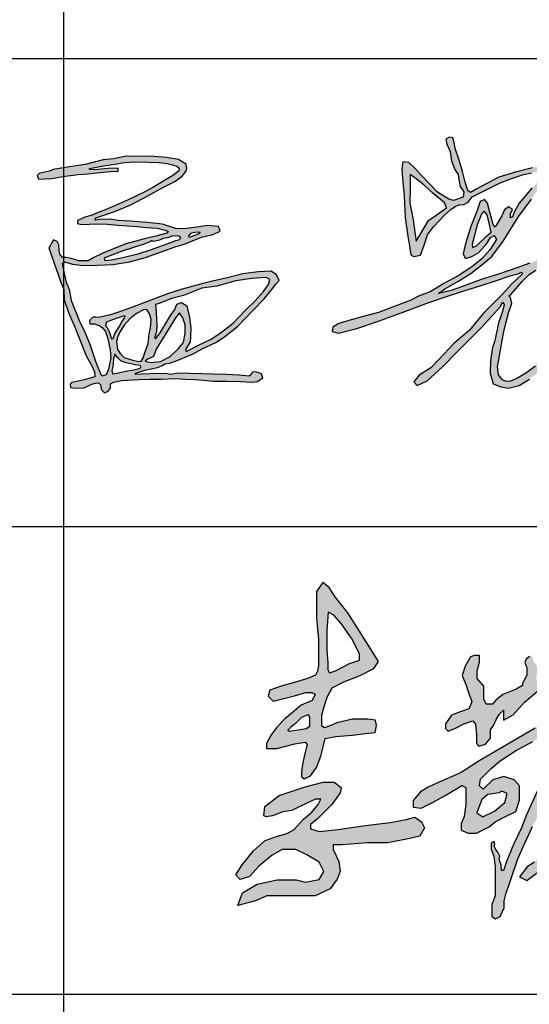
# Model space of a CAD drawing. Extents: x -302077 to 107904, y -9283 to 295706.
# Tile 182 of 256: x 105211 to 106083, y 2900 to 4583. Entities that reach past the tile are written whole.
import ezdxf

# ---------------------------------------------------------------- set-up
doc = ezdxf.new("R2010")
doc.units = 0
doc.header["$LTSCALE"] = 500
doc.header["$MEASUREMENT"] = 0
doc.layers.get('0').update_dxf_attribs({"linetype": 'CONTINUOUS'})
doc.layers.add('PUB_TITLE', color=4, linetype='CONTINUOUS')

# ---------------------------------------------------------------- blocks, each defined once
blk = doc.blocks.new('李敬辉')
h = blk.add_hatch(color=3)
h.paths.add_polyline_path([(3996.5, 949.9), (3919.8, 887.2), (3809.5, 793), (3729.9, 732.1), (3679.7, 668.6), (3669.6, 638.7), (3706.9, 622.2), (3817.5, 677.6), (3907.1, 707.5), (3970.1, 727.8), (3990.4, 742.7), (3996.3, 778.5), (4006, 824.1), (4011.9, 887.1), (4025.7, 937.2), (4016.7, 959.1)], flags=16)
h.paths.add_polyline_path([(4032, 1341.1), (3905.5, 1269.8), (3844.2, 1178.4), (3835.4, 1138.4), (3884.2, 1155.9), (3964.4, 1209.7), (4023.3, 1252.2), (4055.8, 1307.3)], flags=16)
h.paths.add_polyline_path([(3256.3, 1743.5), (3239.1, 1695.7), (3257.9, 1665.2), (3275.4, 1637), (3275.4, 1590.6), (3284.3, 1520.3), (3276.6, 1463.7), (3258.6, 1420.5), (3246.5, 1391.6), (3212.2, 1376.8), (3163.3, 1376.8), (3103.4, 1398.7), (3077.6, 1426.3), (3069.2, 1468.8), (3038.3, 1468.8), (3013.8, 1452.7), (3013.8, 1416), (3040.2, 1372.9), (3083, 1316.6), (3111.4, 1294.8), (3148.5, 1294.8), (3188, 1305.9), (3207.8, 1305.9), (3215.4, 1290.2), (3199.2, 1250.7), (3129, 1162.9), (3065.7, 1116.9), (3031.3, 1079.7), (2990.2, 1019.6), (2990.2, 980), (3002.5, 969.3), (3034.7, 1019.6), (3096.3, 1076.4), (3141.9, 1114.3), (3172.4, 1137.8), (3187.9, 1149.8), (3209.3, 1171.5), (3205.4, 1144.7), (3186.4, 1107.1), (3176.2, 1077.5), (3105.4, 1013.1), (3024.6, 946.4), (2961.7, 885.9), (2916.4, 845.5), (2879.9, 812.4), (2856.7, 773.9), (2851.3, 744.4), (2868, 729.6), (2913.9, 771), (3024.2, 863.9), (3095, 923.4), (3162.2, 988.1), (3199.8, 1041), (3221.7, 1053.5), (3242.8, 1066.7), (3269.9, 1066.7), (3247.3, 1030.3), (3206.2, 959.7), (3152.3, 892.8), (3048, 780.3), (2914.6, 624.9), (2820, 519.2), (2736.4, 377.1), (2707.5, 319.9), (2707.5, 271.6), (2718.3, 252.8), (2745.4, 249.2), (2858.1, 362.6), (2963.1, 494.8), (3040.7, 600.9), (3088, 652.1), (3116.2, 687.2), (3154.3, 721.3), (3169.9, 721.3), (3184.2, 707), (3175.2, 659.2), (3160, 608.6), (3147.2, 547.3), (3102.5, 439.3), (3102.5, 399.1), (3135.4, 384.2), (3182.1, 435.1), (3275.5, 581.1), (3338.1, 676.3), (3378.2, 765.6), (3378.2, 823.2), (3364, 834.1), (3343.1, 814.9), (3312.2, 748.1), (3274.6, 693.8), (3249.6, 663.8), (3233.7, 663.8), (3233.7, 706.9), (3217.9, 760.5), (3202.3, 787), (3172.4, 798.6), (3152.8, 811.7), (3179, 841.9), (3250.3, 928.9), (3319.2, 1012.8), (3341.3, 1063.1), (3341.3, 1107), (3311.2, 1129.8), (3281.9, 1136.6), (3265.6, 1130.9), (3253.7, 1147.7), (3273.4, 1224.7), (3292.3, 1258.9), (3300.9, 1289.2), (3335.2, 1337.8), (3426.7, 1418.5), (3514.9, 1502.1), (3559.8, 1542.1), (3577.8, 1591.9), (3558.2, 1616.4), (3526.3, 1589.5), (3483.8, 1557.6), (3439.6, 1527.4), (3401.2, 1491.4), (3374.2, 1468.6), (3349.7, 1456.3), (3337.5, 1471.8), (3337.5, 1533.9), (3337.5, 1591.2), (3327.7, 1652.9), (3312, 1690.3), (3293.1, 1724.5)])
h.paths.add_polyline_path([(2399.1, 950), (2324.1, 885.6), (2291.8, 840.4), (2298.3, 804.1), (2329.9, 753.2), (2348.1, 743.8), (2366.9, 785.4), (2388.6, 842.2), (2407.9, 897.9), (2407.9, 924.2), (2407.9, 940)], flags=16)
h.paths.add_polyline_path([(2725.7, 1379), (2627.5, 1264.2), (2489.2, 1112.6), (2318.3, 957.3), (2225.5, 889.5), (2164.9, 831.4), (2104.2, 784), (1996.8, 689), (2046.4, 668.3), (2183.7, 745.8), (2217.7, 770), (2263.7, 715.8), (2286.8, 695.6), (2286.8, 668.1), (2279.1, 640.7), (2241.6, 583.9), (2112.4, 460.7), (2008.5, 361.2), (1921.1, 281.2), (1873.5, 252), (1823.9, 185.9), (1871.5, 163.6), (1991.1, 251), (2139.4, 383.4), (2206.8, 457.7), (2250.4, 499.7), (2296, 552), (2320.7, 577.4), (2342.9, 577.4), (2377.1, 502.7), (2447.9, 397.1), (2527.5, 290.4), (2627.4, 188.8), (2710.2, 140.2), (2783.6, 107.8), (2853.8, 101.2), (2831.8, 151.6), (2737.5, 216.1), (2653, 296.3), (2536.3, 404.1), (2475, 501.9), (2432.5, 579.3), (2413.4, 645.4), (2403.8, 683.6), (2436.7, 807.2), (2460.6, 906.3), (2469.3, 996.4), (2496.6, 1033.1), (2598.2, 1129.4), (2672.2, 1199.7), (2749.1, 1286.2), (2776.5, 1328.9), (2776.5, 1380.6)])
h.paths.add_polyline_path([(1689.9, 731.3), (1619.3, 718.8), (1581.1, 687.5), (1558.3, 632.3), (1548.1, 601.5), (1587.4, 575.9), (1663.1, 612.3), (1728.6, 668.7), (1745.1, 726.2), (1710.4, 741.5)], flags=16)
h.paths.add_polyline_path([(1183.5, 736.1), (1135.3, 680.4), (1135.3, 637.9), (1187.9, 631.1), (1265.4, 671.1), (1343.6, 713.6), (1415.6, 756.7), (1451.9, 777.3), (1476.9, 766.1), (1476.9, 656.6), (1466.1, 576.7), (1445.6, 528.9), (1445.6, 488.6), (1491.6, 468.7), (1546.4, 468.7), (1627.3, 509.5), (1666.3, 542.2), (1715.8, 568.7), (1800, 610.5), (1823.7, 682.5), (1823.7, 776.5), (1789.4, 814.2), (1723.5, 836.2), (1652.4, 814.2), (1589, 754.2), (1566.5, 775.8), (1572.1, 819.5), (1640.5, 889.1), (1699.3, 937.6), (1799, 1001.9), (1910.2, 1063.5), (1966.9, 1096.7), (2020.9, 1122.3), (2062.9, 1142), (2097.2, 1154.5), (2128.3, 1145.2), (2134.9, 1119.1), (2057.3, 959.5), (1963.6, 793.8), (1869.9, 589), (1838.1, 503.3), (1786.6, 396.8), (1740.7, 285.2), (1721.1, 227.6), (1708.7, 227.6), (1705.4, 264.7), (1693.5, 298.9), (1697.4, 321.2), (1684.3, 345.8), (1673.5, 360.3), (1659.5, 385.2), (1665.7, 400.5), (1660, 414.6), (1640.6, 405.3), (1640.6, 365.8), (1657.3, 320.4), (1666.3, 251.5), (1666.3, 181), (1666.3, 123.1), (1666.3, 64.7), (1644.7, 8.4), (1644.7, -29.4), (1644.7, -68.9), (1667.3, -85.1), (1699.4, -69.4), (1725.7, -14.7), (1725.7, 32.1), (1737.3, 83), (1754.6, 130.3), (1774.9, 189.9), (1813.7, 303.5), (1860.2, 404.2), (1908.2, 512.7), (1944.4, 578.6), (1996.8, 689), (2070.3, 840.5), (2157.7, 998), (2228.2, 1080.9), (2316.4, 1178.2), (2427.8, 1344.3), (2506.4, 1503.7), (2572.1, 1639.4), (2617.3, 1732.8), (2617.3, 1789.9), (2589.4, 1821.2), (2559.7, 1810.5), (2511.1, 1746.3), (2429.5, 1500.9), (2312.8, 1303.1), (2260.4, 1228.8), (2233.1, 1187), (2195.3, 1227.4), (2139.4, 1253.8), (2094.3, 1236.1), (1925.7, 1150.5), (1796.8, 1074.1), (1563.7, 938.6), (1446.2, 861.5), (1288.4, 792.8), (1232.4, 768)])
h.paths.add_polyline_path([(1507.6, 1611.5), (1471.8, 1551.3), (1453.9, 1489.5), (1475.9, 1432), (1499.4, 1368.2), (1516.1, 1322.9), (1506.5, 1297.6), (1495.8, 1275.1), (1446.2, 1256.3), (1384.9, 1233.3), (1346, 1178.4), (1346, 1146.8), (1361.8, 1129.9), (1409.9, 1150.4), (1463, 1178.4), (1522.8, 1196.3), (1539.7, 1176.4), (1546.8, 1106.4), (1546.8, 1050.8), (1561.6, 1031.9), (1604.6, 1046.7), (1636.7, 1085.5), (1636.7, 1138.1), (1655.8, 1165.8), (1674.2, 1205.1), (1692.2, 1237.8), (1720, 1265.6), (1720, 1239.9), (1720, 1200.8), (1783.9, 1235.8), (1857, 1317.1), (1938.4, 1387.1), (2010.5, 1445.7), (2041.4, 1501.3), (2041.4, 1544.5), (1994, 1544.5), (1970.9, 1537.5), (1962, 1517.3), (1962, 1500.9), (1956.3, 1482.4), (1946.3, 1466.7), (1933.5, 1462.8), (1933.5, 1489.1), (1943.5, 1517.3), (1943.5, 1540.4), (1923.9, 1567.6), (1911.8, 1591.4), (1911.8, 1609.9), (1891.5, 1614.5), (1883.6, 1608.8), (1868.4, 1597.3), (1858.9, 1574.8), (1873.1, 1539.8), (1873.1, 1518.3), (1873.1, 1493), (1854.1, 1459.2), (1843.2, 1441.3), (1843.2, 1424.7), (1803.5, 1402), (1716.1, 1368.1), (1670.9, 1330.8), (1650.5, 1304.2), (1608.7, 1304.2), (1594, 1337.6), (1594, 1420.4), (1550.7, 1471), (1550.7, 1520.7), (1566, 1577.6), (1566, 1619.2), (1532.6, 1619.2)], flags=17)
h.paths.add_polyline_path([(168.3, 582.6), (175, 641.6), (267.1, 713.1), (434.8, 770.1), (553.4, 799.2), (623.7, 799.2), (670.1, 766.1), (662.8, 731.6), (607.8, 654.2), (515.7, 562), (470.6, 525.5), (470.6, 498.4), (527.6, 480.5), (649.6, 493.1), (809.4, 516.2), (985.6, 537.9), (1089.2, 557.1), (1146, 573), (1190.3, 543.8), (1208.6, 504.6), (1178.6, 451.1), (1102.6, 432.8), (970.6, 406.1), (837.8, 406.1), (676, 394.3), (617.4, 394.3), (617.4, 362.7), (653.2, 285.8), (662.5, 224), (643.8, 171.5), (596.9, 109.7), (500.3, 64.7), (399.1, 64.7), (276.5, 64.7), (186.7, 64.7), (113.4, 31.9), (0, 0), (30.7, 82.6), (125.2, 138.1), (253.7, 168.3), (377.2, 168.3), (435.3, 152.5), (527.3, 169.1), (556.4, 220.5), (526.5, 281), (446.1, 328.2), (375.6, 363), (287.7, 363), (223, 326.5), (138.4, 258.6), (74.6, 189.8), (15.7, 169.1), (-13.3, 198.9), (28.1, 265.2), (101.1, 355.5), (176.3, 421.5), (249.6, 448.8), (316.6, 466.8), (362, 491.2), (424.3, 559.5), (479, 604.9), (519.7, 656), (537.2, 689.2), (503.4, 689.2), (447.6, 663), (349.8, 615.9), (291.6, 607.2), (224.7, 582.2), (183.9, 575.8)])
h.paths.add_polyline_path([(454.2, 1235.9), (412.6, 1217.6), (373.2, 1179), (341.3, 1152.7), (323.3, 1137), (332.7, 1129.5), (391.2, 1138.8), (442.9, 1147.2), (466.8, 1162.8), (466.8, 1193.3), (466.8, 1220.7), (460.6, 1231.4)], flags=16)
h.paths.add_polyline_path([(584.9, 1900), (575.7, 1780.4), (575.7, 1654), (581.8, 1572.9), (581.8, 1526.9), (593.4, 1507.8), (633.2, 1521), (723.4, 1567.2), (787.9, 1588.9), (787.9, 1628.1), (740.8, 1726.6), (669, 1826.7), (622.6, 1881.6)], flags=16)
h.paths.add_polyline_path([(550.7, 2092.7), (510, 2033.6), (510, 1861.8), (521.2, 1723.2), (521.2, 1632), (521.2, 1554.5), (516.2, 1519.2), (503.1, 1492.2), (450, 1471.6), (373.8, 1446.8), (280.4, 1421.2), (207.1, 1394.8), (197.1, 1357.1), (229.1, 1323.6), (367.4, 1359.2), (439.3, 1380.6), (478.5, 1380.6), (499.6, 1370.1), (481.2, 1327.7), (410.9, 1298.6), (364.9, 1259.2), (303.2, 1209.7), (255.1, 1158.1), (215.5, 1107.2), (185.1, 1049.9), (185.1, 1017.4), (251.5, 1017.4), (369.7, 1047.8), (435.4, 1057.7), (448.1, 1043.5), (431.7, 976.1), (419, 915.1), (412, 871.7), (412, 836.2), (428.7, 822.1), (470.8, 841), (509.9, 894.5), (537.9, 969), (552.2, 1029.1), (565, 1083.3), (635.5, 1094.6), (742.4, 1103.1), (827.4, 1114), (889.7, 1120.5), (898.4, 1166.7), (891.9, 1200.2), (840, 1208), (741.9, 1208), (640, 1183.3), (590.8, 1162.2), (562, 1150.9), (543, 1162.2), (543, 1233.5), (552, 1265.7), (562.9, 1301.8), (577.4, 1349.3), (611.2, 1410.9), (685.9, 1450.1), (791.5, 1489.5), (880.3, 1536), (910.3, 1580.7), (878.4, 1632.1), (784.3, 1783.3), (711.3, 1895.6), (631.1, 2001), (590.4, 2061.4)])
h.paths.add_polyline_path([(4308.8, 1042.2), (4267.9, 1083.5), (4228.5, 1099), (4220.3, 1083), (4248, 1024.7), (4267, 1004.4), (4249.9, 960.1), (4210.1, 930), (4146.3, 875.1), (4101.2, 829.1), (4083.5, 810.5), (4082.6, 840.6), (4090.6, 909.6), (4112.8, 971.1), (4132.3, 1019.7), (4171.2, 1071.9), (4207.1, 1126.4), (4167, 1145.6), (4123.4, 1086.1), (4107.5, 1071.9), (4098.7, 1118.8), (4116.4, 1170.1), (4122.5, 1231), (4220.9, 1309.4), (4284.5, 1383.9), (4311.3, 1410.7), (4299.4, 1453.4), (4268.6, 1464.3), (4255.7, 1436.5), (4233.8, 1405.7), (4201, 1372), (4163.3, 1339.2), (4142.4, 1317.4), (4117.5, 1301.5), (4101.6, 1310.4), (4130.5, 1365), (4183.1, 1418.7), (4214, 1504.5), (4259.7, 1618.7), (4285.5, 1705.1), (4290.5, 1788.5), (4266.6, 1825.3), (4197.1, 1844.2), (4082.8, 1799.5), (3971.5, 1734.9), (3880, 1669.4), (3814.5, 1609.8), (3763.8, 1574), (3730, 1544.2), (3716.1, 1552.2), (3720, 1591.9), (3711.1, 1617.7), (3691.9, 1624.6), (3664.1, 1595.5), (3664.1, 1561.5), (3664.1, 1490.9), (3641.4, 1406.5), (3602.6, 1319.4), (3567.6, 1230.6), (3527.5, 1141.6), (3495.9, 1067.6), (3462.7, 1007.4), (3450.3, 962), (3450.3, 931.7), (3478.8, 912.7), (3517.5, 971.6), (3581.2, 1103.6), (3635, 1225.5), (3662.1, 1304.9), (3694, 1379.1), (3724.1, 1459.3), (3763, 1498.7), (3888.5, 1596.3), (3984.2, 1656.5), (4084.6, 1696), (4151.7, 1727.6), (4191.2, 1735.1), (4211.2, 1719.7), (4196.8, 1665.3), (4175.7, 1594.8), (4159, 1536.3), (4141.8, 1490.4), (4105.2, 1466.9), (4002.3, 1399.7), (3919.1, 1339.4), (3843.4, 1278.4), (3801.2, 1220.8), (3771.9, 1165.1), (3733.2, 1097.7), (3713.2, 1032.7), (3744.9, 1014.5), (3744.9, 994.8), (3781.7, 947.9), (3835.7, 987.8), (3822.8, 1038.2), (3884.7, 1080.2), (3966.2, 1126.1), (4001.8, 1149.6), (4027.6, 1142.7), (4027.6, 1072.2), (3991.9, 1011.1), (3905.3, 932.9), (3691.1, 754.7), (3587.5, 642), (3552.6, 606.3), (3525.8, 556), (3525.8, 503.2), (3567.2, 465.9), (3636.2, 474.9), (3747.4, 538.9), (3854.6, 600.6), (3933.3, 654.1), (3960.1, 654.1), (3978.9, 637), (3970.7, 581.1), (3966.9, 512.6), (3956.4, 415.5), (3943.8, 288.6), (3943.8, 132.3), (3935.5, 15.8), (3935.5, -184.7), (3935.5, -326), (3953.3, -425.1), (3953.3, -512.8), (3978.4, -561.8), (3996.7, -529.9), (3996.7, -404.6), (3996.7, -280.4), (4003, -148.6), (4003, -50.4), (4003, 46.6), (4013.1, 147.7), (4013.1, 282.3), (4017.6, 353.2), (4032.3, 518.3), (4035.5, 586.6), (4041.1, 624.7), (4072.8, 648.5), (4083.2, 698.5), (4091.9, 729.4), (4192, 815.3), (4286.7, 888.2), (4327, 954.7), (4343.5, 1002)])
for points in [[(550.7, 2092.7), (510, 2033.6), (510, 1861.8), (521.2, 1723.2), (521.2, 1632), (521.2, 1554.5), (516.2, 1519.2), (503.1, 1492.2), (450, 1471.6), (373.8, 1446.8), (280.4, 1421.2), (207.1, 1394.8), (197.1, 1357.1), (229.1, 1323.6), (367.4, 1359.2), (439.3, 1380.6), (478.5, 1380.6), (499.6, 1370.1), (481.2, 1327.7), (410.9, 1298.6), (364.9, 1259.2), (303.2, 1209.7), (255.1, 1158.1), (215.5, 1107.2), (185.1, 1049.9), (185.1, 1017.4), (251.5, 1017.4), (369.7, 1047.8), (435.4, 1057.7), (448.1, 1043.5), (431.7, 976.1), (419, 915.1), (412, 871.7), (412, 836.2), (428.7, 822.1), (470.8, 841), (509.9, 894.5), (537.9, 969), (552.2, 1029.1), (565, 1083.3), (635.5, 1094.6), (742.4, 1103.1), (827.4, 1114), (889.7, 1120.5), (898.4, 1166.7), (891.9, 1200.2), (840, 1208), (741.9, 1208), (640, 1183.3), (590.8, 1162.2), (562, 1150.9), (543, 1162.2), (543, 1233.5), (552, 1265.7), (562.9, 1301.8), (577.4, 1349.3), (611.2, 1410.9), (685.9, 1450.1), (791.5, 1489.5), (880.3, 1536), (910.3, 1580.7), (878.4, 1632.1), (784.3, 1783.3), (711.3, 1895.6), (631.1, 2001), (590.4, 2061.4)], [(584.9, 1900), (575.7, 1780.4), (575.7, 1654), (581.8, 1572.9), (581.8, 1526.9), (593.4, 1507.8), (633.2, 1521), (723.4, 1567.2), (787.9, 1588.9), (787.9, 1628.1), (740.8, 1726.6), (669, 1826.7), (622.6, 1881.6)], [(454.2, 1235.9), (412.6, 1217.6), (373.2, 1179), (341.3, 1152.7), (323.3, 1137), (332.7, 1129.5), (391.2, 1138.8), (442.9, 1147.2), (466.8, 1162.8), (466.8, 1193.3), (466.8, 1220.7), (460.6, 1231.4)], [(168.3, 582.6), (175, 641.6), (267.1, 713.1), (434.8, 770.1), (553.4, 799.2), (623.7, 799.2), (670.1, 766.1), (662.8, 731.6), (607.8, 654.2), (515.7, 562), (470.6, 525.5), (470.6, 498.4), (527.6, 480.5), (649.6, 493.1), (809.4, 516.2), (985.6, 537.9), (1089.2, 557.1), (1146, 573), (1190.3, 543.8), (1208.6, 504.6), (1178.6, 451.1), (1102.6, 432.8), (970.6, 406.1), (837.8, 406.1), (676, 394.3), (617.4, 394.3), (617.4, 362.7), (653.2, 285.8), (662.5, 224), (643.8, 171.5), (596.9, 109.7), (500.3, 64.7), (399.1, 64.7), (276.5, 64.7), (186.7, 64.7), (113.4, 31.9), (0, 0), (30.7, 82.6), (125.2, 138.1), (253.7, 168.3), (377.2, 168.3), (435.3, 152.5), (527.3, 169.1), (556.4, 220.5), (526.5, 281), (446.1, 328.2), (375.6, 363), (287.7, 363), (223, 326.5), (138.4, 258.6), (74.6, 189.8), (15.7, 169.1), (-13.3, 198.9), (28.1, 265.2), (101.1, 355.5), (176.3, 421.5), (249.6, 448.8), (316.6, 466.8), (362, 491.2), (424.3, 559.5), (479, 604.9), (519.7, 656), (537.2, 689.2), (503.4, 689.2), (447.6, 663), (349.8, 615.9), (291.6, 607.2), (224.7, 582.2), (183.9, 575.8)], [(1689.9, 731.3), (1619.3, 718.8), (1581.1, 687.5), (1558.3, 632.3), (1548.1, 601.5), (1587.4, 575.9), (1663.1, 612.3), (1728.6, 668.7), (1745.1, 726.2), (1710.4, 741.5)]]:
    blk.add_lwpolyline(points, close=True)
for points in [[(1963.6, 793.8), (1869.9, 589), (1838.1, 503.3), (1786.6, 396.8), (1740.7, 285.2), (1721.1, 227.6), (1708.7, 227.6), (1705.4, 264.7), (1693.5, 298.9), (1697.4, 321.2), (1684.3, 345.8), (1673.5, 360.3), (1659.5, 385.2), (1665.7, 400.5), (1660, 414.6), (1640.6, 405.3), (1640.6, 365.8), (1657.3, 320.4), (1666.3, 251.5), (1666.3, 181), (1666.3, 123.1), (1666.3, 64.7), (1644.7, 8.4), (1644.7, -29.4), (1644.7, -68.9), (1667.3, -85.1), (1699.4, -69.4), (1725.7, -14.7), (1725.7, 32.1), (1737.3, 83), (1754.6, 130.3), (1774.9, 189.9), (1813.7, 303.5), (1860.2, 404.2), (1908.2, 512.7)], [(1925.7, 1150.5), (1796.8, 1074.1), (1563.7, 938.6), (1446.2, 861.5), (1288.4, 792.8), (1232.4, 768), (1183.5, 736.1), (1135.3, 680.4), (1135.3, 637.9), (1187.9, 631.1), (1265.4, 671.1), (1343.6, 713.6), (1415.6, 756.7), (1451.9, 777.3), (1476.9, 766.1), (1476.9, 656.6), (1466.1, 576.7), (1445.6, 528.9), (1445.6, 488.6), (1491.6, 468.7), (1546.4, 468.7), (1627.3, 509.5), (1666.3, 542.2), (1715.8, 568.7), (1800, 610.5), (1823.7, 682.5), (1823.7, 776.5), (1789.4, 814.2), (1723.5, 836.2), (1652.4, 814.2), (1589, 754.2), (1566.5, 775.8), (1572.1, 819.5), (1640.5, 889.1), (1699.3, 937.6), (1799, 1001.9), (1910.2, 1063.5)], [(1891.5, 1614.5), (1883.6, 1608.8), (1868.4, 1597.3), (1858.9, 1574.8), (1873.1, 1539.8), (1873.1, 1518.3), (1873.1, 1493), (1854.1, 1459.2), (1843.2, 1441.3), (1843.2, 1424.7), (1803.5, 1402), (1716.1, 1368.1), (1670.9, 1330.8), (1650.5, 1304.2), (1608.7, 1304.2), (1594, 1337.6), (1594, 1420.4), (1550.7, 1471), (1550.7, 1520.7), (1566, 1577.6), (1566, 1619.2), (1532.6, 1619.2), (1507.6, 1611.5), (1471.8, 1551.3), (1453.9, 1489.5), (1475.9, 1432), (1499.4, 1368.2), (1516.1, 1322.9), (1506.5, 1297.6), (1495.8, 1275.1), (1446.2, 1256.3), (1384.9, 1233.3), (1346, 1178.4), (1346, 1146.8), (1361.8, 1129.9), (1409.9, 1150.4), (1463, 1178.4), (1522.8, 1196.3), (1539.7, 1176.4), (1546.8, 1106.4), (1546.8, 1050.8), (1561.6, 1031.9), (1604.6, 1046.7), (1636.7, 1085.5), (1636.7, 1138.1), (1655.8, 1165.8), (1674.2, 1205.1), (1692.2, 1237.8), (1720, 1265.6), (1720, 1239.9), (1720, 1200.8), (1783.9, 1235.8), (1857, 1317.1), (1938.4, 1387.1)], [(1921.1, 281.2), (1873.5, 252), (1823.9, 185.9), (1871.5, 163.6), (1991.1, 251)]]:
    blk.add_lwpolyline(points)
blk = doc.blocks.new('孟宪瑞')
h = blk.add_hatch(color=3)
h.paths.add_polyline_path([(2326.4, -442.2), (2320.2, -469.1), (2315.8, -505.3), (2317.7, -518.6), (2325.1, -489), (2329.3, -454.7), (2329.1, -442)], flags=16)
h.paths.add_polyline_path([(2392.1, -401.3), (2363.4, -398.6), (2358.8, -423.3), (2367.4, -436.7), (2397.6, -450.3), (2437.4, -459.8), (2489.7, -457.6), (2551.1, -448), (2626.9, -427.9), (2683.3, -404.4), (2730.3, -370.9), (2745.7, -338.7), (2736.1, -308.5), (2697.7, -298.1), (2623.4, -318.4), (2566.2, -344.8), (2557.4, -356.7), (2535.2, -364.4), (2517.9, -356.3), (2479.2, -366.7), (2437.1, -382.4), (2402.2, -395.8)], flags=16)
h.paths.add_polyline_path([(2917.7, -634.2), (2909.6, -631.1), (2903.5, -649.2), (2894.3, -674.8), (2887.6, -711.9), (2882.3, -733.1), (2891.1, -735.5), (2951.7, -719), (2999, -706.7), (3052.7, -695.1), (3094.5, -684.4), (3124.5, -678.9), (3160.6, -671.2), (3197.4, -664.6), (3187.3, -657.4), (3127.3, -655.8), (3070.1, -646.4), (3011.7, -639.5), (2963.4, -633.9), (2932.2, -637.3)], flags=16)
h.paths.add_polyline_path([(2299.4, -708.4), (2296.6, -726.7), (2305.6, -744), (2315, -725.3), (2308.7, -704.7)], flags=16)
h.paths.add_polyline_path([(1991.6, -416.6), (1991.6, -426.7), (1997.9, -431.6), (2003.8, -432.3), (1996.3, -439.6), (1983.9, -438), (1976, -431.1), (1973.3, -418.5), (1974.6, -405.3), (1991.1, -378.5), (2015.2, -348), (2039.6, -317.5), (2053, -299.4), (2076, -274.1), (2111.5, -250.6), (2145.8, -235), (2163.5, -228.6), (2190, -230.9), (2204.4, -246.5), (2205.7, -279.3), (2202.2, -326.7), (2194.6, -377), (2181, -431.4), (2170.6, -475.7), (2158.1, -518.4), (2142.5, -556.4), (2131.9, -570.7), (2125.4, -604), (2124.2, -643.6), (2124.6, -683.6), (2132.5, -730.3), (2136.3, -763.9), (2144, -790.2), (2150.8, -809.1), (2151.2, -819.9), (2155.5, -821), (2169.5, -803.3), (2192.7, -772.8), (2211.1, -750.3), (2226.1, -721.8), (2243.8, -687.9), (2262.5, -647.2), (2273.2, -622), (2286.7, -600.8), (2288.2, -582.8), (2287.6, -558.5), (2295.2, -493), (2306.1, -433.1), (2308.7, -407.5), (2318.4, -365.5), (2334.4, -334.7), (2344.6, -315.5), (2352.2, -304.7), (2374.3, -300.9), (2383.3, -315.5), (2382.3, -349.9), (2379.9, -368.6), (2373.7, -378.2), (2384, -384), (2411.6, -376.9), (2467.5, -357.2), (2499.7, -347.5), (2519.2, -337.1), (2521.8, -330.9), (2527.3, -338.7), (2531.3, -326.2), (2539.1, -289.1), (2556.1, -237.4), (2569.1, -206.2), (2593.6, -148.7), (2606.3, -127.9), (2628.1, -103.9), (2635.5, -99.4), (2646.2, -97.9), (2647.1, -108.4), (2638.3, -123.1), (2621.7, -142.6), (2599.6, -182.9), (2581.7, -218.6), (2567.9, -259.8), (2555.5, -298.8), (2552.5, -320.8), (2555.2, -328.9), (2567.2, -324.7), (2603.4, -304.2), (2629.3, -296.1), (2672.8, -284.9), (2682, -279.1), (2666.5, -239.7), (2663.4, -213.6), (2684.5, -221.4), (2693.5, -246.4), (2708.9, -267.7), (2719.1, -279.5), (2744.7, -284.9), (2768.2, -309), (2775.7, -344.5), (2754, -380.8), (2682.7, -428.5), (2608.3, -458.8), (2563.2, -466.3), (2503.7, -473.5), (2443.6, -476.8), (2387.5, -464.2), (2353.7, -445.7), (2344.4, -444.8), (2337.6, -485.4), (2327.3, -526.4), (2310.8, -569.1), (2303.6, -623.2), (2304.5, -652.8), (2300.7, -669.7), (2309.1, -671), (2357.7, -648.6), (2455.4, -629.6), (2538, -614.4), (2610.5, -606.6), (2665.6, -602.8), (2698.3, -605.1), (2708.3, -593.6), (2723.6, -597.8), (2728.6, -605.1), (2816.8, -605.8), (2916.7, -611.6), (3006.5, -620.1), (3045.6, -626.9), (3103.3, -628), (3159.3, -637.5), (3217, -639.1), (3265.5, -649.3), (3288.3, -656.1), (3283.3, -665.1), (3254.4, -673), (3210.3, -675.3), (3160.9, -685.6), (3111.8, -700.1), (3034.2, -715.7), (2964.2, -731.1), (2906.4, -744), (2880.3, -749.9), (2871.8, -765.3), (2852, -835.9), (2831.4, -887.2), (2811.8, -923), (2795.3, -959.2), (2787.3, -974.1), (2776, -965.4), (2792.1, -924.5), (2815.4, -875.2), (2833.1, -824.8), (2843.5, -784), (2849.2, -763.2), (2829.7, -766.1), (2809.2, -774.5), (2797.7, -770.7), (2817.3, -759.5), (2849.5, -749.7), (2859, -736.1), (2864, -699.6), (2876.2, -663.6), (2881.9, -641.9), (2877, -630.7), (2843.6, -627.6), (2801.7, -623.7), (2765.6, -623.6), (2746.7, -623.6), (2727.6, -623.6), (2715.9, -629.9), (2705.3, -656.4), (2692.5, -684.7), (2687.6, -697.3), (2687.3, -716.7), (2687.9, -731.8), (2707.9, -730.1), (2728.2, -727.2), (2730.5, -738.1), (2699, -748.6), (2680.2, -752.1), (2662.2, -748.4), (2657.3, -725.8), (2665.6, -699.5), (2676.6, -672.9), (2684.6, -645.2), (2686.6, -631.8), (2678.9, -622.7), (2604.3, -626.1), (2521.8, -635.3), (2451.4, -650), (2370.8, -669.4), (2329.3, -680.2), (2323.7, -693.5), (2330.3, -733), (2323.7, -764.8), (2314.4, -798.6), (2305.7, -827.8), (2276, -831.9), (2267.2, -826.8), (2276.5, -765.8), (2281.6, -710.4), (2275.5, -698.7), (2267.8, -693.5), (2273.4, -673.5), (2274.9, -653), (2262.1, -677.1), (2234.9, -741.7), (2203.6, -793), (2178, -842.1), (2146.2, -857.5), (2126.2, -820.6), (2112.4, -744.3), (2102.6, -660.7), (2093.4, -593.6), (2105.6, -533.1), (2109.6, -471.3), (2114.9, -431.8), (2124.6, -409.1), (2142.7, -410.8), (2146.4, -438.2), (2137.1, -472.9), (2130.2, -495.1), (2127.4, -530.3), (2139.9, -505.2), (2158.1, -441.4), (2177.1, -375), (2183.9, -313.8), (2183.4, -266.7), (2172.1, -249.9), (2137.6, -254.9), (2088.7, -294.3), (2051.5, -321.1), (2007.9, -375.9), (1991.2, -400.8)])
h.paths.add_polyline_path([(1262.1, -55.2), (1260.9, -99.9), (1256.6, -152.1), (1265.7, -208.8), (1270.5, -258.6), (1272.4, -281.5), (1289, -255.8), (1317.5, -213.9), (1355.5, -189), (1380.4, -173.6), (1373.7, -155.8), (1335.7, -121.6), (1306.6, -91.9), (1278.1, -67.3)], flags=16)
h.paths.add_polyline_path([(1507.6, -190.4), (1498.1, -200), (1481.2, -236.1), (1467.7, -278.8), (1461.2, -300.3), (1462, -311.9), (1475.5, -306.8), (1510.7, -276.2), (1527.2, -262.7), (1523.1, -236.2), (1516.5, -203.3)], flags=16)
h.paths.add_polyline_path([(1412.2, 61.9), (1401.9, 64.9), (1389.2, 58.6), (1391.6, 41.7), (1401.4, 16.2), (1404.9, -15.2), (1414.2, -45.4), (1424.6, -62.5), (1425.9, -79.4), (1430.1, -103.2), (1441.5, -122.6), (1438, -139.9), (1405.5, -149.7), (1389.7, -144.7), (1352.1, -119.2), (1326.6, -89.5), (1300.1, -60.8), (1279.9, -36.1), (1259.4, -13.8), (1239.5, -11.7), (1234.6, -35), (1235.7, -66.5), (1238.5, -125.9), (1239.1, -201.1), (1245.3, -262.8), (1249.3, -296.9), (1250.7, -311.8), (1252, -326.9), (1261.8, -332.9), (1285.1, -329.6), (1298.2, -296.3), (1311.1, -261.9), (1332.9, -235.9), (1372.3, -198.3), (1394.3, -180.1), (1409.1, -170.7), (1423.4, -165), (1438.9, -165), (1454.9, -157.4), (1469.2, -140.9), (1501.5, -125.7), (1563.1, -98.4), (1604.6, -85.1), (1645.8, -73.5), (1673.1, -68.5), (1696.7, -64.4), (1711.7, -65), (1714.3, -71.6), (1697.3, -95.8), (1672.2, -120.2), (1646.5, -147.9), (1626.7, -169.1), (1609.9, -196.8), (1602.4, -214.8), (1594.8, -217.5), (1596.1, -204), (1602.9, -189.3), (1589.6, -179.8), (1576.1, -189.8), (1566.4, -209.9), (1548.1, -236.9), (1541.8, -247), (1535.7, -237.8), (1528.7, -207.9), (1525.6, -190.7), (1520, -164.6), (1509.7, -151.5), (1494.7, -157.6), (1483.1, -187.7), (1460, -240.1), (1444.3, -282.3), (1433.9, -316.5), (1428.8, -332.9), (1436, -347.8), (1458.6, -342.3), (1482, -329.7), (1510.9, -300.4), (1524.6, -280.9), (1536.8, -274.6), (1544.4, -288.6), (1519.7, -322.7), (1492.1, -351.8), (1456.1, -376.9), (1408.7, -405.5), (1358.8, -429.2), (1313.8, -454), (1271.7, -468), (1242.8, -480.9), (1187.1, -498.6), (1133.7, -516.3), (1081.6, -528.2), (1040.2, -536.8), (997.4, -548.1), (976.8, -559.1), (973.6, -573.5), (994.7, -580.6), (1057.6, -567.1), (1132.7, -545.9), (1222.6, -517.5), (1296.4, -494.2), (1356.1, -475.9), (1414.9, -460), (1484.8, -441.8), (1534.6, -428.7), (1588.1, -413), (1611.5, -407.8), (1624.9, -403.2), (1625.8, -409.3), (1588.5, -441.7), (1554.3, -475.5), (1489.3, -536.1), (1439.1, -590.5), (1383.1, -633.9), (1332.6, -682.8), (1301.7, -712.5), (1261.3, -735.7), (1242.3, -756.9), (1252.7, -770), (1287.3, -755.6), (1341.5, -710.4), (1394.1, -661.7), (1440.4, -619.1), (1480.8, -582.7), (1513.6, -549), (1547.1, -516), (1554.6, -501.7), (1559.6, -510), (1553.3, -532.6), (1538, -570.3), (1523.2, -630.7), (1514.3, -653.2), (1504.8, -697.3), (1502, -739.9), (1510.9, -776.2), (1535.3, -787.9), (1561.1, -792.8), (1598.2, -785.8), (1633.8, -766.2), (1671.4, -739.1), (1692.3, -723.7), (1690.2, -709.4), (1699.9, -704.1), (1698.7, -692.8), (1696.8, -676.2), (1694.3, -652), (1692.3, -632.6), (1670.4, -651.2), (1668.7, -675.1), (1665.7, -704.9), (1656.1, -722.8), (1622.6, -745.5), (1593.3, -761.1), (1569, -770.1), (1555.9, -770.1), (1542.3, -763.7), (1530.3, -747.1), (1527.4, -717.7), (1532, -700.9), (1544.4, -643), (1555.7, -594.7), (1575.2, -535.5), (1586.5, -507), (1582.6, -487), (1577.7, -481.2), (1585.1, -475.7), (1624.6, -434.9), (1649.5, -411.8), (1672.1, -398.2), (1702.4, -385.1), (1722.6, -376.6), (1731.7, -368.8), (1724.8, -357), (1694.2, -357.9), (1653.9, -374.4), (1608.9, -387.3), (1545.1, -406.4), (1485.8, -421.9), (1418.8, -443.2), (1383.2, -454.4), (1339.3, -462.1), (1361.5, -447.2), (1406.4, -424.6), (1452.2, -399.7), (1496.1, -367.6), (1526.1, -344.8), (1567.1, -295.5), (1623.8, -213.5), (1668.6, -157.4), (1688.9, -129.4), (1716.5, -102.9), (1740.2, -84.1), (1744.9, -56.8), (1727.1, -43.4), (1677.3, -51.4), (1619.2, -63.7), (1562.5, -78.6), (1517.8, -99.1), (1486.2, -114.2), (1464.3, -125.9), (1454.6, -118.3), (1447.2, -90.1), (1440.5, -53.4), (1430.6, -14.2), (1420.2, 21.8), (1416.1, 45)])
h.paths.add_polyline_path([(393.4, -451.6), (380, -454.2), (381.2, -467.7), (381.8, -502.7), (382, -524.3), (380, -545.7), (375.4, -557.4), (372, -566.7), (374.9, -571.3), (391.4, -551.2), (409.8, -524.3), (429.2, -494), (444.5, -475.1), (453, -457.1), (468.3, -451.6), (486.3, -463.9), (492.9, -504.3), (496.5, -539.7), (494.2, -568.3), (492, -586.8), (475.3, -611.2), (476.4, -618.4), (519.4, -598.8), (563.7, -580.3), (595.6, -560.3), (640.5, -530.6), (682.4, -489.4), (718.6, -457.9), (747.3, -428), (765.7, -404.4), (771.5, -388.6), (759.6, -380.6), (710.2, -382.2), (655.7, -387.3), (590.8, -401.9), (539.5, -407.3), (476.8, -428.7), (435.8, -436.4)], flags=16)
h.paths.add_polyline_path([(460.5, -486.7), (445.4, -502.4), (432.3, -522.9), (400.5, -568.6), (375.8, -605.7), (365.2, -630.4), (343.2, -639.5), (336.3, -645.1), (354.3, -650.3), (388.4, -647.7), (421.9, -632.8), (450.1, -607.7), (468.7, -587.6), (476.4, -556.6), (477.2, -527.7), (471.2, -503.8)], flags=16)
h.paths.add_polyline_path([(338.6, -471.2), (314.6, -482.5), (291.2, -498.8), (271.1, -520.1), (256.6, -540.8), (248, -556.8), (242.7, -573.9), (244.6, -600.4), (252.8, -614.9), (265.5, -628.8), (295.1, -639.6), (314.4, -644.3), (323.3, -644.2), (329.9, -634), (336.9, -615.3), (349.6, -586.2), (354.1, -553.4), (359.9, -533.1), (363, -504.9), (358.9, -484.9), (350.4, -470.6)], flags=16)
h.paths.add_polyline_path([(233.9, -623.1), (229.7, -629.5), (228, -650.3), (224.9, -661.6), (222, -670.8), (223.9, -682.5), (239.8, -680.5), (267.8, -675.8), (296.6, -672), (315.3, -668.8), (321.9, -665.4), (318.8, -658.4), (301.7, -655.5), (281.9, -650.5), (267.4, -646.1), (254.3, -639.2), (246.8, -631.5), (240.7, -625.3), (239.7, -623.2), (235.8, -617.2), (233.5, -617.3)], flags=16)
h.paths.add_polyline_path([(269, -488.6), (242, -497.3), (223.3, -502.3), (211.2, -507), (208.2, -518.5), (213.3, -524.4), (219.4, -538.3), (223.7, -552), (225.5, -564.4), (231.9, -562.7), (237.7, -546.5), (253.4, -524.1), (263.5, -507.6), (272.2, -497.2), (275.7, -488.2)], flags=16)
h.paths.add_polyline_path([(468, -226.6), (446.4, -226.3), (432.2, -230.8), (416.8, -232.6), (404.2, -238.1), (383.3, -241.6), (377.1, -238.8), (371.7, -242.2), (348.4, -249.5), (315.2, -258.1), (275.4, -269.3), (233.5, -282.5), (213.5, -290.1), (215.4, -298.1), (238.1, -297.2), (277, -290.9), (332.9, -280.1), (371.9, -268.7), (400.4, -260.2), (438.8, -248.1), (459, -241.5), (469.8, -239.7), (477, -233.7), (473.8, -228.1)], flags=16)
h.paths.add_polyline_path([(542.3, -217.2), (524.8, -216.9), (510.3, -219.8), (502.4, -227.3), (503.4, -232.2), (515.9, -228.9), (542, -221)], flags=16)
h.paths.add_polyline_path([(46.2, 13.5), (7.7, 6.9), (0, 0), (3.9, -12.2), (49, -12.2), (87.3, -6.9), (139.3, -2.8), (173.1, -2.8), (213, 0.1), (248.8, 1.9), (275.3, 1.9), (275.3, 12.4), (241.5, 12.4), (206.3, 10.7), (178.8, 10.7), (178.8, 15.7), (220.8, 21.8), (271.1, 27.4), (296.5, 30.7), (334.1, 30.7), (379.9, 27.6), (414.7, 24.7), (442.4, 20), (460, 14.8), (474.1, 10), (482.2, 3), (480.5, -6.7), (461.3, -19.6), (434.2, -34.8), (413.3, -46.5), (389.9, -58.9), (362, -71.9), (333, -83.7), (304.5, -96.4), (272.7, -108.6), (224.7, -127), (200.9, -135), (176.8, -143.7), (155.3, -148.6), (142.9, -153.1), (130.1, -158.1), (128.9, -168.9), (143, -172.8), (196.5, -172.8), (230.4, -175.7), (265.1, -180.8), (296.4, -184.5), (332.2, -187.6), (361.9, -193.3), (398.2, -196.6), (424.6, -204.3), (434.9, -210.2), (429.6, -215.4), (396.8, -222.3), (353.1, -230.7), (289.9, -245.1), (247.4, -260.1), (209.9, -272.4), (177.1, -286.9), (165.7, -293.2), (158.9, -296.8), (127.5, -294.7), (101.9, -286.1), (85, -281.5), (72.5, -281.5), (65.1, -270), (62.9, -255.4), (62.9, -237.4), (57.9, -226), (45.4, -219.6), (39.3, -229), (34.2, -237.6), (28.6, -245.9), (34, -265.2), (44.5, -302.9), (55.9, -338.1), (63.6, -364.8), (72.4, -389.2), (72.4, -424.7), (84.5, -468.3), (103.8, -519.2), (117.3, -559), (137.2, -617), (155.8, -651.7), (163.6, -672.3), (163.6, -690.1), (127.2, -697.9), (106.3, -702.3), (85.5, -705.4), (79.4, -710.7), (79.4, -721.8), (96.5, -724.8), (125.6, -724.8), (152.4, -714.6), (165.3, -711.1), (175.3, -711.1), (181.5, -718.2), (184.2, -734.5), (193.9, -745.9), (206.3, -740.2), (214.8, -728.9), (215.7, -716.3), (225.6, -710.5), (254.4, -706), (312.2, -706), (348.9, -706), (387.9, -708.2), (433.6, -708.2), (471.2, -711.7), (500.8, -714.3), (529.9, -718.3), (563.5, -723.3), (609.7, -725), (655.7, -728.6), (695.4, -732.1), (712, -730.6), (731.6, -719.4), (728.3, -706.2), (708.5, -698.5), (696.9, -698.5), (692.6, -706.4), (685.5, -711.6), (651.3, -706.8), (608.3, -702.2), (563.4, -699.7), (527.2, -696.9), (483.3, -693.6), (447.6, -690.3), (419.8, -694.2), (403.2, -689.9), (388.7, -689.9), (374.6, -688.4), (350.6, -688.4), (320.5, -688.4), (301.3, -688.4), (301.3, -684.2), (333.4, -675.2), (376.7, -668.1), (394.4, -662.3), (402.2, -656.9), (419.1, -655.2), (444.5, -648), (497.9, -628), (531.4, -611.8), (581, -591.8), (609.4, -573.6), (654.9, -541.5), (709.1, -490.3), (748.6, -452.9), (775.3, -423.1), (792.2, -404.2), (802, -393.1), (793.9, -373.3), (777.3, -360.2), (734.2, -360.2), (680.2, -364.9), (618.2, -377.5), (581, -384), (535.8, -392.8), (473.5, -407.1), (422.2, -420.6), (359, -441), (308.1, -458.2), (257, -473.6), (226.6, -482.8), (200.4, -486.7), (185.8, -490.1), (176.3, -487.9), (165.9, -487.9), (154.9, -498.1), (154.9, -510), (169.9, -510), (185.9, -517.2), (196.6, -524.4), (206.5, -538.2), (212.7, -559), (216.8, -579.4), (219.6, -601.6), (220.7, -627.9), (211.5, -666.5), (201.9, -684.6), (188, -688.1), (181.3, -672), (170.5, -641.6), (154.3, -582.7), (138.9, -540.9), (121.3, -500.3), (97.1, -429), (92.7, -394.4), (82.9, -366.7), (76.3, -330.1), (72.1, -301.1), (79, -296.5), (105.5, -305.6), (140.2, -311.4), (189.5, -312.6), (243.7, -312.6), (299, -306.4), (354.1, -293.9), (410.8, -276.1), (455.8, -262.9), (487.2, -254.7), (517.5, -243.8), (549.6, -233.3), (586.5, -226.7), (610.3, -216.7), (606.3, -200.4), (567.1, -195.5), (531.8, -200.1), (488.2, -203.3), (461.6, -200.4), (417, -183.7), (364.6, -175.8), (308.2, -169), (266.9, -164.4), (239.3, -158.6), (204.6, -158.8), (189.4, -159.9), (192.4, -152.3), (254, -134.3), (312, -114.3), (372, -86.5), (425.7, -58.9), (465.6, -41.3), (490.3, -24.5), (503.7, -10), (507.4, 0.5), (505.9, 15.3), (481, 31.9), (440.9, 40.8), (399.3, 46.4), (358.5, 48.9), (299.2, 50.7), (260.9, 44.9), (226.4, 42.7), (164.8, 30.3), (96.3, 22.4), (55.8, 17.4)])
for points in [[(46.2, 13.5), (7.7, 6.9), (0, 0), (3.9, -12.2), (49, -12.2), (87.3, -6.9), (139.3, -2.8), (173.1, -2.8), (213, 0.1), (248.8, 1.9), (275.3, 1.9), (275.3, 12.4), (241.5, 12.4), (206.3, 10.7), (178.8, 10.7), (178.8, 15.7), (220.8, 21.8), (271.1, 27.4), (296.5, 30.7), (334.1, 30.7), (379.9, 27.6), (414.7, 24.7), (442.4, 20), (460, 14.8), (474.1, 10), (482.2, 3), (480.5, -6.7), (461.3, -19.6), (434.2, -34.8), (413.3, -46.5), (389.9, -58.9), (362, -71.9), (333, -83.7), (304.5, -96.4), (272.7, -108.6), (224.7, -127), (200.9, -135), (176.8, -143.7), (155.3, -148.6), (142.9, -153.1), (130.1, -158.1), (128.9, -168.9), (143, -172.8), (196.5, -172.8), (230.4, -175.7), (265.1, -180.8), (296.4, -184.5), (332.2, -187.6), (361.9, -193.3), (398.2, -196.6), (424.6, -204.3), (434.9, -210.2), (429.6, -215.4), (396.8, -222.3), (353.1, -230.7), (289.9, -245.1), (247.4, -260.1), (209.9, -272.4), (177.1, -286.9), (165.7, -293.2), (158.9, -296.8), (127.5, -294.7), (101.9, -286.1), (85, -281.5), (72.5, -281.5), (65.1, -270), (62.9, -255.4), (62.9, -237.4), (57.9, -226), (45.4, -219.6), (39.3, -229), (34.2, -237.6), (28.6, -245.9), (34, -265.2), (44.5, -302.9), (55.9, -338.1), (63.6, -364.8), (72.4, -389.2), (72.4, -424.7), (84.5, -468.3), (103.8, -519.2), (117.3, -559), (137.2, -617), (155.8, -651.7), (163.6, -672.3), (163.6, -690.1), (127.2, -697.9), (106.3, -702.3), (85.5, -705.4), (79.4, -710.7), (79.4, -721.8), (96.5, -724.8), (125.6, -724.8), (152.4, -714.6), (165.3, -711.1), (175.3, -711.1), (181.5, -718.2), (184.2, -734.5), (193.9, -745.9), (206.3, -740.2), (214.8, -728.9), (215.7, -716.3), (225.6, -710.5), (254.4, -706), (312.2, -706), (348.9, -706), (387.9, -708.2), (433.6, -708.2), (471.2, -711.7), (500.8, -714.3), (529.9, -718.3), (563.5, -723.3), (609.7, -725), (655.7, -728.6), (695.4, -732.1), (712, -730.6), (731.6, -719.4), (728.3, -706.2), (708.5, -698.5), (696.9, -698.5), (692.6, -706.4), (685.5, -711.6), (651.3, -706.8), (608.3, -702.2), (563.4, -699.7), (527.2, -696.9), (483.3, -693.6), (447.6, -690.3), (419.8, -694.2), (403.2, -689.9), (388.7, -689.9), (374.6, -688.4), (350.6, -688.4), (320.5, -688.4), (301.3, -688.4), (301.3, -684.2), (333.4, -675.2), (376.7, -668.1), (394.4, -662.3), (402.2, -656.9), (419.1, -655.2), (444.5, -648), (497.9, -628), (531.4, -611.8), (581, -591.8), (609.4, -573.6), (654.9, -541.5), (709.1, -490.3), (748.6, -452.9), (775.3, -423.1), (792.2, -404.2), (802, -393.1), (793.9, -373.3), (777.3, -360.2), (734.2, -360.2), (680.2, -364.9), (618.2, -377.5), (581, -384), (535.8, -392.8), (473.5, -407.1), (422.2, -420.6), (359, -441), (308.1, -458.2), (257, -473.6), (226.6, -482.8), (200.4, -486.7), (185.8, -490.1), (176.3, -487.9), (165.9, -487.9), (154.9, -498.1), (154.9, -510), (169.9, -510), (185.9, -517.2), (196.6, -524.4), (206.5, -538.2), (212.7, -559), (216.8, -579.4), (219.6, -601.6), (220.7, -627.9), (211.5, -666.5), (201.9, -684.6), (188, -688.1), (181.3, -672), (170.5, -641.6), (154.3, -582.7), (138.9, -540.9), (121.3, -500.3), (97.1, -429), (92.7, -394.4), (82.9, -366.7), (76.3, -330.1), (72.1, -301.1), (79, -296.5), (105.5, -305.6), (140.2, -311.4), (189.5, -312.6), (243.7, -312.6), (299, -306.4), (354.1, -293.9), (410.8, -276.1), (455.8, -262.9), (487.2, -254.7), (517.5, -243.8), (549.6, -233.3), (586.5, -226.7), (610.3, -216.7), (606.3, -200.4), (567.1, -195.5), (531.8, -200.1), (488.2, -203.3), (461.6, -200.4), (417, -183.7), (364.6, -175.8), (308.2, -169), (266.9, -164.4), (239.3, -158.6), (204.6, -158.8), (189.4, -159.9), (192.4, -152.3), (254, -134.3), (312, -114.3), (372, -86.5), (425.7, -58.9), (465.6, -41.3), (490.3, -24.5), (503.7, -10), (507.4, 0.5), (505.9, 15.3), (481, 31.9), (440.9, 40.8), (399.3, 46.4), (358.5, 48.9), (299.2, 50.7), (260.9, 44.9), (226.4, 42.7), (164.8, 30.3), (96.3, 22.4), (55.8, 17.4)], [(1262.1, -55.2), (1260.9, -99.9), (1256.6, -152.1), (1265.7, -208.8), (1270.5, -258.6), (1272.4, -281.5), (1289, -255.8), (1317.5, -213.9), (1355.5, -189), (1380.4, -173.6), (1373.7, -155.8), (1335.7, -121.6), (1306.6, -91.9), (1278.1, -67.3)], [(1507.6, -190.4), (1498.1, -200), (1481.2, -236.1), (1467.7, -278.8), (1461.2, -300.3), (1462, -311.9), (1475.5, -306.8), (1510.7, -276.2), (1527.2, -262.7), (1523.1, -236.2), (1516.5, -203.3)], [(468, -226.6), (446.4, -226.3), (432.2, -230.8), (416.8, -232.6), (404.2, -238.1), (383.3, -241.6), (377.1, -238.8), (371.7, -242.2), (348.4, -249.5), (315.2, -258.1), (275.4, -269.3), (233.5, -282.5), (213.5, -290.1), (215.4, -298.1), (238.1, -297.2), (277, -290.9), (332.9, -280.1), (371.9, -268.7), (400.4, -260.2), (438.8, -248.1), (459, -241.5), (469.8, -239.7), (477, -233.7), (473.8, -228.1)], [(542.3, -217.2), (524.8, -216.9), (510.3, -219.8), (502.4, -227.3), (503.4, -232.2), (515.9, -228.9), (542, -221)], [(393.4, -451.6), (380, -454.2), (381.2, -467.7), (381.8, -502.7), (382, -524.3), (380, -545.7), (375.4, -557.4), (372, -566.7), (374.9, -571.3), (391.4, -551.2), (409.8, -524.3), (429.2, -494), (444.5, -475.1), (453, -457.1), (468.3, -451.6), (486.3, -463.9), (492.9, -504.3), (496.5, -539.7), (494.2, -568.3), (492, -586.8), (475.3, -611.2), (476.4, -618.4), (519.4, -598.8), (563.7, -580.3), (595.6, -560.3), (640.5, -530.6), (682.4, -489.4), (718.6, -457.9), (747.3, -428), (765.7, -404.4), (771.5, -388.6), (759.6, -380.6), (710.2, -382.2), (655.7, -387.3), (590.8, -401.9), (539.5, -407.3), (476.8, -428.7), (435.8, -436.4)], [(269, -488.6), (242, -497.3), (223.3, -502.3), (211.2, -507), (208.2, -518.5), (213.3, -524.4), (219.4, -538.3), (223.7, -552), (225.5, -564.4), (231.9, -562.7), (237.7, -546.5), (253.4, -524.1), (263.5, -507.6), (272.2, -497.2), (275.7, -488.2)], [(338.6, -471.2), (314.6, -482.5), (291.2, -498.8), (271.1, -520.1), (256.6, -540.8), (248, -556.8), (242.7, -573.9), (244.6, -600.4), (252.8, -614.9), (265.5, -628.8), (295.1, -639.6), (314.4, -644.3), (323.3, -644.2), (329.9, -634), (336.9, -615.3), (349.6, -586.2), (354.1, -553.4), (359.9, -533.1), (363, -504.9), (358.9, -484.9), (350.4, -470.6)], [(460.5, -486.7), (445.4, -502.4), (432.3, -522.9), (400.5, -568.6), (375.8, -605.7), (365.2, -630.4), (343.2, -639.5), (336.3, -645.1), (354.3, -650.3), (388.4, -647.7), (421.9, -632.8), (450.1, -607.7), (468.7, -587.6), (476.4, -556.6), (477.2, -527.7), (471.2, -503.8)], [(233.9, -623.1), (229.7, -629.5), (228, -650.3), (224.9, -661.6), (222, -670.8), (223.9, -682.5), (239.8, -680.5), (267.8, -675.8), (296.6, -672), (315.3, -668.8), (321.9, -665.4), (318.8, -658.4), (301.7, -655.5), (281.9, -650.5), (267.4, -646.1), (254.3, -639.2), (246.8, -631.5), (240.7, -625.3), (239.7, -623.2), (235.8, -617.2), (233.5, -617.3)]]:
    blk.add_lwpolyline(points, close=True)
for points in [[(1672.2, -120.2), (1646.5, -147.9), (1626.7, -169.1), (1609.9, -196.8), (1602.4, -214.8), (1594.8, -217.5), (1596.1, -204), (1602.9, -189.3), (1589.6, -179.8), (1576.1, -189.8), (1566.4, -209.9), (1548.1, -236.9), (1541.8, -247), (1535.7, -237.8), (1528.7, -207.9), (1525.6, -190.7), (1520, -164.6), (1509.7, -151.5), (1494.7, -157.6), (1483.1, -187.7), (1460, -240.1), (1444.3, -282.3), (1433.9, -316.5), (1428.8, -332.9), (1436, -347.8), (1458.6, -342.3), (1482, -329.7), (1510.9, -300.4), (1524.6, -280.9), (1536.8, -274.6), (1544.4, -288.6), (1519.7, -322.7), (1492.1, -351.8), (1456.1, -376.9), (1408.7, -405.5), (1358.8, -429.2), (1313.8, -454), (1271.7, -468), (1242.8, -480.9), (1187.1, -498.6), (1133.7, -516.3), (1081.6, -528.2), (1040.2, -536.8), (997.4, -548.1), (976.8, -559.1), (973.6, -573.5), (994.7, -580.6), (1057.6, -567.1), (1132.7, -545.9), (1222.6, -517.5), (1296.4, -494.2), (1356.1, -475.9), (1414.9, -460), (1484.8, -441.8), (1534.6, -428.7), (1588.1, -413), (1611.5, -407.8), (1624.9, -403.2), (1625.8, -409.3), (1588.5, -441.7), (1554.3, -475.5), (1489.3, -536.1), (1439.1, -590.5), (1383.1, -633.9), (1332.6, -682.8), (1301.7, -712.5), (1261.3, -735.7), (1242.3, -756.9), (1252.7, -770), (1287.3, -755.6), (1341.5, -710.4), (1394.1, -661.7), (1440.4, -619.1), (1480.8, -582.7), (1513.6, -549), (1547.1, -516), (1554.6, -501.7), (1559.6, -510), (1553.3, -532.6), (1538, -570.3), (1523.2, -630.7), (1514.3, -653.2), (1504.8, -697.3), (1502, -739.9), (1510.9, -776.2), (1535.3, -787.9), (1561.1, -792.8), (1598.2, -785.8), (1633.8, -766.2)], [(1656.1, -722.8), (1622.6, -745.5), (1593.3, -761.1), (1569, -770.1), (1555.9, -770.1), (1542.3, -763.7), (1530.3, -747.1), (1527.4, -717.7), (1532, -700.9), (1544.4, -643), (1555.7, -594.7), (1575.2, -535.5), (1586.5, -507), (1582.6, -487), (1577.7, -481.2), (1585.1, -475.7), (1624.6, -434.9), (1649.5, -411.8), (1672.1, -398.2)], [(1653.9, -374.4), (1608.9, -387.3), (1545.1, -406.4), (1485.8, -421.9), (1418.8, -443.2), (1383.2, -454.4), (1339.3, -462.1), (1361.5, -447.2), (1406.4, -424.6), (1452.2, -399.7), (1496.1, -367.6), (1526.1, -344.8), (1567.1, -295.5), (1623.8, -213.5), (1668.6, -157.4)], [(1677.3, -51.4), (1619.2, -63.7), (1562.5, -78.6), (1517.8, -99.1), (1486.2, -114.2), (1464.3, -125.9), (1454.6, -118.3), (1447.2, -90.1), (1440.5, -53.4), (1430.6, -14.2), (1420.2, 21.8), (1416.1, 45), (1412.2, 61.9), (1401.9, 64.9), (1389.2, 58.6), (1391.6, 41.7), (1401.4, 16.2), (1404.9, -15.2), (1414.2, -45.4), (1424.6, -62.5), (1425.9, -79.4), (1430.1, -103.2), (1441.5, -122.6), (1438, -139.9), (1405.5, -149.7), (1389.7, -144.7), (1352.1, -119.2), (1326.6, -89.5), (1300.1, -60.8), (1279.9, -36.1), (1259.4, -13.8), (1239.5, -11.7), (1234.6, -35), (1235.7, -66.5), (1238.5, -125.9), (1239.1, -201.1), (1245.3, -262.8), (1249.3, -296.9), (1250.7, -311.8), (1252, -326.9), (1261.8, -332.9), (1285.1, -329.6), (1298.2, -296.3), (1311.1, -261.9), (1332.9, -235.9), (1372.3, -198.3), (1394.3, -180.1), (1409.1, -170.7), (1423.4, -165), (1438.9, -165), (1454.9, -157.4), (1469.2, -140.9), (1501.5, -125.7), (1563.1, -98.4), (1604.6, -85.1), (1645.8, -73.5), (1673.1, -68.5)]]:
    blk.add_lwpolyline(points)
blk = doc.blocks.new('wrtgtg')
at = {"layer": 'PUB_TITLE'}
for p, q in [((6186.5, 4748.4), (6186.5, 9558.8)), ((2204.3, 7958.8), (7804.3, 7958.8)), ((2204.3, 7158.8), (7804.3, 7158.8)), ((2204.3, 6358.8), (7804.3, 6358.8))]:
    blk.add_line(p, q, dxfattribs=at)
at = {"xscale": 0.5050378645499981, "yscale": 0.5050378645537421, "zscale": 0.5050378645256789, "rotation": 2.662162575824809}
blk.add_blockref('孟宪瑞', (6140.5, 7758.6), dxfattribs=at)
at = {"xscale": 0.2640132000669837, "yscale": 0.2640132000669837, "zscale": 0.2640132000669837}
blk.add_blockref('李敬辉', (6484, 6510.3), dxfattribs=at)

msp = doc.modelspace()

# ---------------------------------------------------------------- block references
msp.add_blockref('wrtgtg', (99100.057, -3441.74))

doc.saveas('drawing.dxf')
